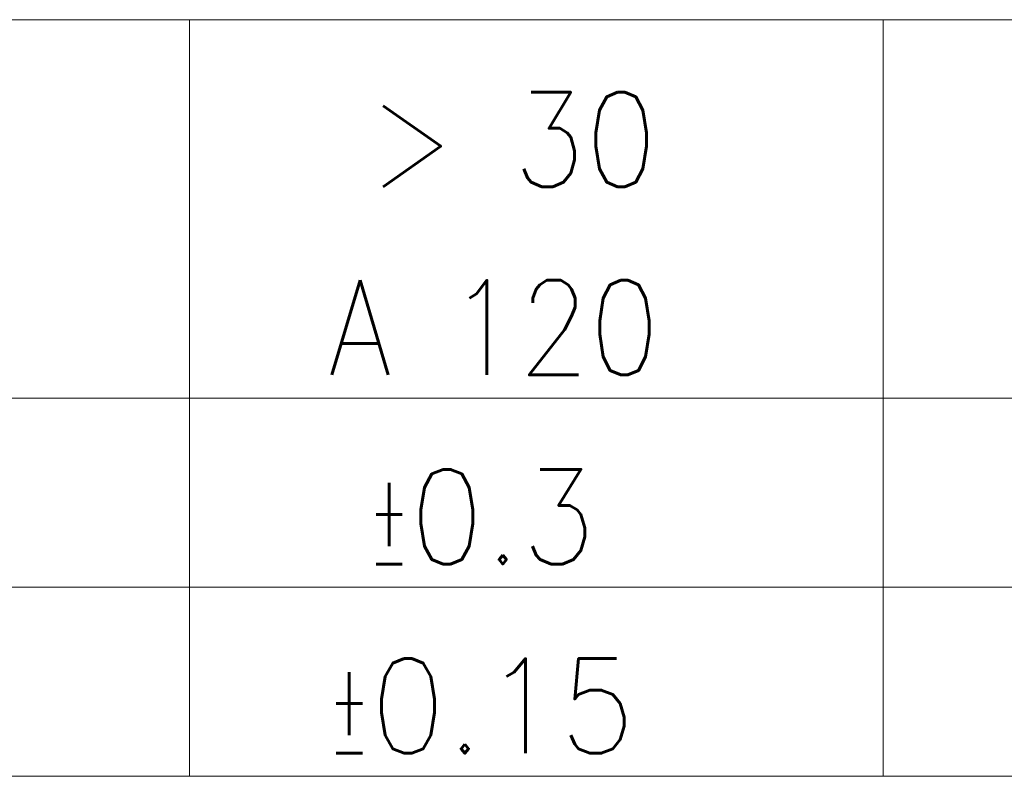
# Model space of a CAD drawing. Header units: millimetres. Extents: x 4 to 837, y 5 to 589.
# Tile 61 of 164: x 680 to 696, y 20 to 32. Entities that reach past the tile are written whole.
import ezdxf

# ---------------------------------------------------------------- set-up
doc = ezdxf.new("R2010")
doc.units = ezdxf.units.MM
doc.layers.add('256', color=7, linetype='Continuous', true_color=0xffffff)
doc.styles.add('blockfont', font='simplex.shx')

msp = doc.modelspace()

# ---------------------------------------------------------------- linework, layer by layer
at = {"layer": '256', "color": 4, "linetype": 'Continuous', "lineweight": 18}
for p, q in [((661, 32), (716, 32)), ((683, 32), (683, 20)), ((694, 32), (694, 20)), ((672, 26), (683, 26)), ((683, 26), (694, 26)), ((694, 26), (705, 26)), ((672, 23), (683, 23)), ((683, 23), (694, 23)), ((694, 23), (705, 23))]:
    msp.add_line(p, q, dxfattribs=at)
at = {"layer": '256', "color": 3, "linetype": 'Continuous', "lineweight": 18}
for p, q in [((672, 20), (683, 20)), ((683, 20), (694, 20)), ((694, 20), (705, 20))]:
    msp.add_line(p, q, dxfattribs=at)

# ---------------------------------------------------------------- texts
at = {"layer": '256', "color": 4, "linetype": 'Continuous', "lineweight": 13, "char_height": 1.5, "attachment_point": 7, "line_spacing_factor": 0.903614, "style": 'blockfont'}
for s, insert in [('\\W0.8900;> 30', (685.842, 29.35)), ('\\W0.8690;A 120', (685.204, 26.367)), ('\\W0.9187;\\W0.4594;%%p\\W0.9187;0.3', (685.842, 23.367)), ('\\W0.9348;\\W0.4674;%%p\\W0.9348;0.15', (685.204, 20.367))]:
    msp.add_mtext(s, dxfattribs=dict(at, insert=insert))

doc.saveas('drawing.dxf')
